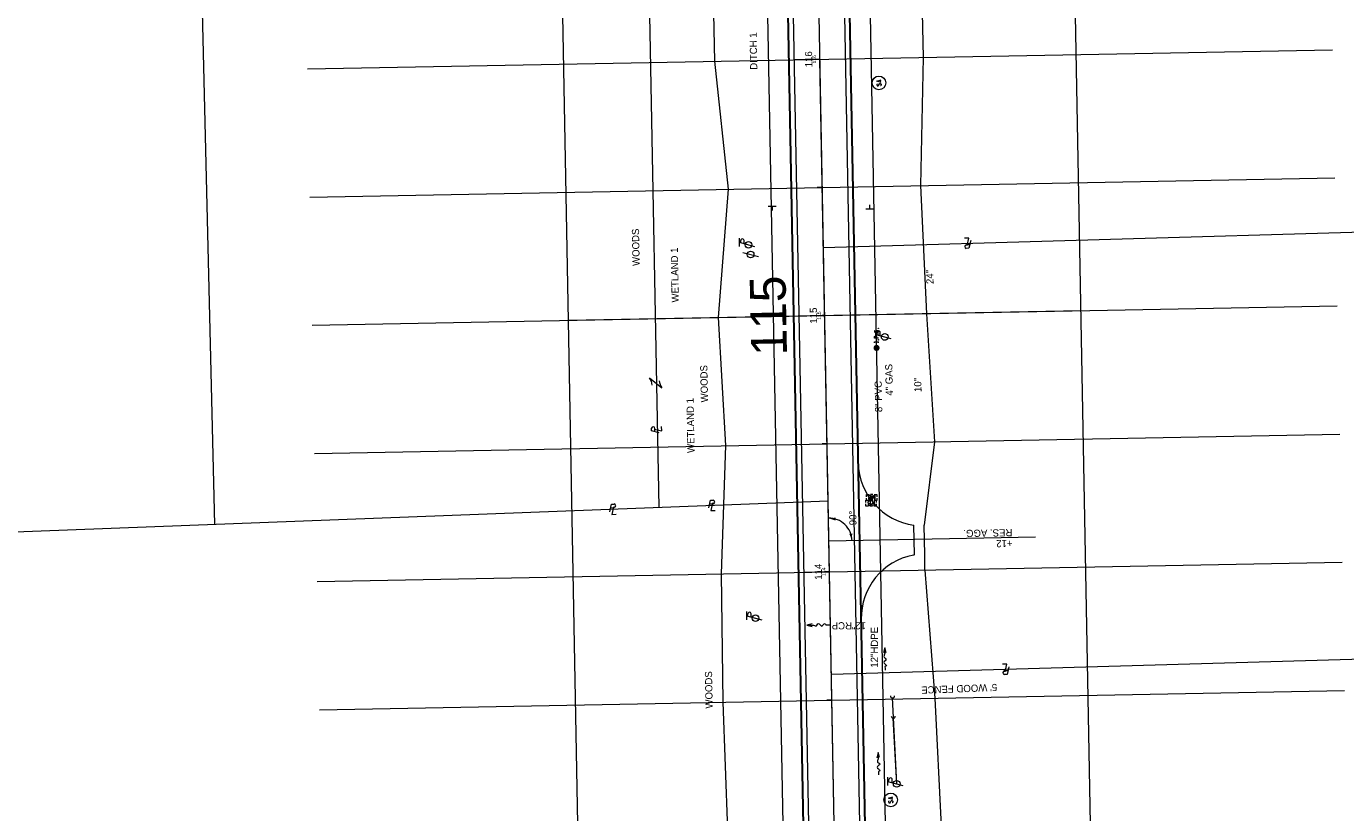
# Model space of a CAD drawing. Extents: x 2285774 to 2287976, y 637960 to 640390.
# Tile 4 of 9: x 2287062 to 2287577, y 639279 to 639586. Entities that reach past the tile are written whole.
import ezdxf
from ezdxf.enums import TextEntityAlignment as Align

# ---------------------------------------------------------------- set-up
doc = ezdxf.new("R2010")
doc.units = 0
doc.header["$LTSCALE"] = 20
doc.header["$MEASUREMENT"] = 0
for name, pattern in [('cl10', [50, 2.5, -2.5, 40, -2.5, 2.5]), ('cl100', [100, 10, -10, 60, -10, 10]), ('cl20', [100, 5, -5, 80, -5, 5]), ('DGN Style 7', [105.389891, 47.425451, -21.077978, 15.808484, -21.077978])]:
    doc.linetypes.add(name, pattern=pattern)
for name, color, linetype, lineweight, true_color in [('DR_X_Flow_Arrow', 7, 'Continuous', 0, 0x87cefa), ('PV_P_Drive', 7, 'Continuous', 13, 0xff1493), ('PV_P_Saw_Cut_Line', 7, 'Continuous', 13, 0x99cc33), ('PV_P_Shoulder', 7, 'Continuous', 13, 0xff8000), ('RW_P_Const_Limits', 7, 'constlimit', 0, 0x00ffa1), ('UT_X_Telecom', 7, 'Continuous', 0, 0xff8000)]:
    doc.layers.add(name, color=color, linetype=linetype, lineweight=lineweight, true_color=true_color)
for name, color, linetype, lineweight in [('DR_X_Text', 7, 'Continuous', 0), ('DV_X_Property_Line', 7, 'Continuous', 0), ('EV_Ecological_Text', 7, 'Continuous', 13), ('GE_P_CL_10', 7, 'cl10', 13), ('GE_P_CL_100', 7, 'cl100', 13), ('GE_P_CL_20', 7, 'cl20', 13), ('GE_P_Driveway_CL', 7, 'DGN Style 7', 13), ('GK_Clip_Borders', 7, 'Continuous', 0), ('GK_Drainage_Nodes', 7, 'Continuous', 53), ('GK_Patterns', 7, 'Continuous', 0), ('PV_P_EOP', 7, 'Continuous', 30), ('RD_X_Cells', 7, 'Continuous', 0), ('RD_X_Text', 7, 'Continuous', 0), ('SN_X_Public', 3, 'Continuous', 0), ('SV_P_Mon_Cells_Set', 7, 'Continuous', 0), ('TX_P_20', 7, 'Continuous', 13), ('UT_X_Misc_Cells', 7, 'Continuous', 0), ('UT_X_Sanitary_Cells', 3, 'Continuous', 0), ('UT_X_Sanitary_Text', 7, 'Continuous', 0), ('UT_X_Unknown_Cells', 7, 'Continuous', 0), ('UT_X_Water_Text', 7, 'Continuous', 0), ('VG_X_Text', 7, 'Continuous', 0)]:
    doc.layers.add(name, color=color, linetype=linetype, lineweight=lineweight)
doc.styles.add('Slanted-Normal LS 0.50', font='font31.shx', dxfattribs={"height": 0.14})
doc.styles.add('Style-font31', font='font31.shx')
doc.linetypes.add('constlimit', pattern='A,0.65,-0.1,[96,dgnlstyle-ODOT_Linestyles.shx,S=0.000398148,R=0,X=0,Y=0],-0.1', length=0.85)

# ---------------------------------------------------------------- blocks, each defined once
blk = doc.blocks.new('*D12')
at = {"layer": 'TX_P_20'}
blk.add_arc((2287374.99, 639385.1), 9, 1.0798, 91.0798, dxfattribs=at)
at = {"layer": 'TX_P_20', "extrusion": (0, 0, -1)}
blk.add_solid([(-2287377.52, 639393.15), (-2287374.82, 639394.09), (-2287377.67, 639394.26)], dxfattribs=at)
at = {"layer": 'TX_P_20'}
blk.add_solid([(2287384.05, 639388.12), (2287383.99, 639385.27), (2287382.95, 639387.93)], dxfattribs=at)
at = {"layer": 'TX_P_20', "style": 'Slanted-Normal LS 0.50'}
blk.add_text('90°', height=2.8, rotation=91.0798, dxfattribs=at).set_placement((2287384.34, 639391.33), align=Align.MIDDLE_LEFT)
blk = doc.blocks.new('PLM')
at = {"layer": 'DV_X_Property_Line'}
blk.add_line((-0.04, 0.031), (0.025, 0.031), dxfattribs=at)
at = {"layer": 'DV_X_Property_Line', "flags": 128}
for points in [[(-0.061, -0.048), (-0.022, 0.1), (0.03, 0.1)], [(0.013, 0.048), (-0.026, -0.1), (0.061, -0.1)]]:
    blk.add_lwpolyline(points, dxfattribs=at)
at = {"layer": 'DV_X_Property_Line'}
blk.add_arc((0.024, 0.066), 0.0345, 270.471, 81.3281, dxfattribs=at)
blk = doc.blocks.new('PLM_1')
at = {"layer": 'DV_X_Property_Line'}
blk.add_line((-0.04, 0.031), (0.025, 0.031), dxfattribs=at)
at = {"layer": 'DV_X_Property_Line', "flags": 128}
for points in [[(-0.061, -0.048), (-0.022, 0.1), (0.03, 0.1)], [(0.013, 0.048), (-0.026, -0.1), (0.061, -0.1)]]:
    blk.add_lwpolyline(points, dxfattribs=at)
at = {"layer": 'DV_X_Property_Line'}
blk.add_arc((0.024, 0.066), 0.0345, 270.471, 81.3281, dxfattribs=at)
blk = doc.blocks.new('PLM_2')
at = {"layer": 'DV_X_Property_Line'}
blk.add_line((-0.04, 0.031), (0.025, 0.031), dxfattribs=at)
at = {"layer": 'DV_X_Property_Line', "flags": 128}
for points in [[(-0.061, -0.048), (-0.022, 0.1), (0.03, 0.1)], [(0.013, 0.048), (-0.026, -0.1), (0.061, -0.1)]]:
    blk.add_lwpolyline(points, dxfattribs=at)
at = {"layer": 'DV_X_Property_Line'}
blk.add_arc((0.024, 0.066), 0.0345, 270.471, 81.3281, dxfattribs=at)
blk = doc.blocks.new('OHK')
at = {"layer": 'DV_X_Property_Line'}
blk.add_line((-0.1, -0.12), (0.1, 0.12), dxfattribs=at)
for centre, start, end in [((-0.058, 0.335), 273.6945, 306.337), ((0.058, -0.335), 93.6945, 126.337)]:
    blk.add_arc(centre, 0.267, start, end, dxfattribs=at)
blk = doc.blocks.new('PLM_3')
at = {"layer": 'DV_X_Property_Line'}
blk.add_line((-0.04, 0.031), (0.025, 0.031), dxfattribs=at)
at = {"layer": 'DV_X_Property_Line', "flags": 128}
for points in [[(-0.061, -0.048), (-0.022, 0.1), (0.03, 0.1)], [(0.013, 0.048), (-0.026, -0.1), (0.061, -0.1)]]:
    blk.add_lwpolyline(points, dxfattribs=at)
at = {"layer": 'DV_X_Property_Line'}
blk.add_arc((0.024, 0.066), 0.0345, 270.471, 81.3281, dxfattribs=at)
blk = doc.blocks.new('PLM_4')
at = {"layer": 'DV_X_Property_Line'}
blk.add_line((-0.04, 0.031), (0.025, 0.031), dxfattribs=at)
at = {"layer": 'DV_X_Property_Line', "flags": 128}
for points in [[(-0.061, -0.048), (-0.022, 0.1), (0.03, 0.1)], [(0.013, 0.048), (-0.026, -0.1), (0.061, -0.1)]]:
    blk.add_lwpolyline(points, dxfattribs=at)
at = {"layer": 'DV_X_Property_Line'}
blk.add_arc((0.024, 0.066), 0.0345, 270.471, 81.3281, dxfattribs=at)
blk = doc.blocks.new('SGN1P_5')
at = {"layer": 'SN_X_Public'}
for p, q in [((0, 0), (-0.08, 0)), ((0, 0.08), (0, -0.08))]:
    blk.add_line(p, q, dxfattribs=at)
blk = doc.blocks.new('DFL-X_6')
at = {"layer": 'DR_X_Flow_Arrow', "flags": 128}
blk.add_lwpolyline([(-0.08, -0.021), (0, 0), (-0.08, 0.021)], dxfattribs=at)
at = {"layer": 'DR_X_Flow_Arrow'}
blk.add_open_spline([(0, 0), (-0.028, 0), (-0.055, 0), (-0.083, 0), (-0.094, 0), (-0.105, 0.005), (-0.116, 0.008), (-0.123, 0.01), (-0.131, 0.013), (-0.137, 0.015), (-0.153, 0.02), (-0.165, -0.02), (-0.179, -0.022), (-0.196, -0.023), (-0.211, 0.018), (-0.228, 0.019), (-0.246, 0.021), (-0.266, -0.028), (-0.284, -0.022), (-0.29, -0.02), (-0.287, 0.001), (-0.295, 0.001), (-0.313, 0), (-0.332, 0), (-0.35, 0)], degree=3, knots=[0, 0, 0, 0, 0.203531, 0.203531, 0.203531, 0.286234, 0.286234, 0.286234, 0.340272, 0.340272, 0.340272, 0.477755, 0.477755, 0.477755, 0.633727, 0.633727, 0.633727, 0.804111, 0.804111, 0.804111, 0.865463, 0.865463, 0.865463, 1, 1, 1, 1], dxfattribs=at)
blk = doc.blocks.new('DFL-X_7')
at = {"layer": 'DR_X_Flow_Arrow', "flags": 128}
blk.add_lwpolyline([(-0.08, -0.021), (0, 0), (-0.08, 0.021)], dxfattribs=at)
at = {"layer": 'DR_X_Flow_Arrow'}
blk.add_open_spline([(0, 0), (-0.028, 0), (-0.055, 0), (-0.083, 0), (-0.094, 0), (-0.105, 0.005), (-0.116, 0.008), (-0.123, 0.01), (-0.131, 0.013), (-0.137, 0.015), (-0.153, 0.02), (-0.165, -0.02), (-0.179, -0.022), (-0.196, -0.023), (-0.211, 0.018), (-0.228, 0.019), (-0.246, 0.021), (-0.266, -0.028), (-0.284, -0.022), (-0.29, -0.02), (-0.287, 0.001), (-0.295, 0.001), (-0.313, 0), (-0.332, 0), (-0.35, 0)], degree=3, knots=[0, 0, 0, 0, 0.203531, 0.203531, 0.203531, 0.286234, 0.286234, 0.286234, 0.340272, 0.340272, 0.340272, 0.477755, 0.477755, 0.477755, 0.633727, 0.633727, 0.633727, 0.804111, 0.804111, 0.804111, 0.865463, 0.865463, 0.865463, 1, 1, 1, 1], dxfattribs=at)
blk = doc.blocks.new('TPW_9')
at = {"layer": 'UT_X_Misc_Cells'}
for p, q in [((0.128, 0.18), (-0.032, 0.18)), ((0.048, 0.18), (-0.032, -0.12)), ((0.023, 0.086), (0.083, 0.086)), ((0.04, 0.15), (0.083, 0.15))]:
    blk.add_line(p, q, dxfattribs=at)
blk.add_circle((0, 0), 0.065, dxfattribs=at)
blk.add_arc((0.083, 0.118), 0.0319, 268.8767, 91.1233, dxfattribs=at)
blk = doc.blocks.new('MH1D-X-SAN_1')
at = {"layer": 'UT_X_Sanitary_Cells', "flags": 128}
for points in [[(-0.33, 0.69), (-0.36, 0.71), (-0.4, 0.74), (-0.51, 0.77), (-0.65, 0.8), (-0.75, 0.8), (-0.79, 0.8), (-0.95, 0.76), (-1.09, 0.69), (-1.18, 0.59), (-1.2, 0.48), (-1.2, 0.41), (-1.18, 0.31), (-1.08, 0.22), (-0.38, -0.16), (-0.32, -0.21), (-0.29, -0.26), (-0.27, -0.33), (-0.27, -0.41), (-0.28, -0.48), (-0.29, -0.54), (-0.32, -0.6), (-0.35, -0.65), (-0.37, -0.69), (-0.41, -0.72), (-0.45, -0.75), (-0.5, -0.77), (-0.53, -0.79), (-0.65, -0.8), (-0.82, -0.8), (-0.94, -0.77), (-1.1, -0.69), (-1.2, -0.61)], [(0.21, -0.8), (0.71, 0.8), (1.2, -0.8)], [(1.08, -0.42), (0.34, -0.42)]]:
    blk.add_lwpolyline(points, dxfattribs=at)
at = {"layer": 'UT_X_Sanitary_Cells'}
blk.add_circle((0, 0), 2.67, dxfattribs=at)
blk = doc.blocks.new('MB')
at = {"layer": 'RD_X_Cells'}
for p, q in [((-0.026, 0.061), (0.024, 0.061)), ((-0.026, -0.061), (0.024, -0.061))]:
    blk.add_line(p, q, dxfattribs=at)
at = {"layer": 'RD_X_Cells', "flags": 128}
for points in [[(-0.1, 0.013), (-0.1, 0.061), (-0.052, 0.061)], [(-0.065, -0.04), (-0.065, 0.04), (-0.036, -0.04), (-0.008, 0.04), (-0.008, -0.04)], [(0.051, 0.003), (0.054, 0.007), (0.056, 0.009), (0.057, 0.01), (0.058, 0.012), (0.059, 0.014), (0.06, 0.016), (0.061, 0.02), (0.061, 0.022), (0.061, 0.025), (0.061, 0.029), (0.059, 0.032), (0.057, 0.034), (0.054, 0.037), (0.052, 0.038), (0.05, 0.039), (0.047, 0.04), (0.016, 0.04), (0.016, -0.04), (0.051, -0.04), (0.055, -0.037), (0.059, -0.034), (0.062, -0.029), (0.064, -0.024), (0.065, -0.018), (0.065, -0.014), (0.064, -0.01), (0.061, -0.005), (0.058, -0.001), (0.051, 0.003), (0.016, 0.003)], [(0.05, 0.061), (0.1, 0.061), (0.1, 0.013)], [(-0.052, -0.061), (-0.1, -0.061), (-0.1, -0.013)], [(0.1, -0.013), (0.1, -0.061), (0.05, -0.061)]]:
    blk.add_lwpolyline(points, dxfattribs=at)
blk = doc.blocks.new('PB')
at = {"layer": 'RD_X_Cells'}
for p, q in [((-0.026, 0.061), (0.024, 0.061)), ((-0.026, -0.061), (0.024, -0.061))]:
    blk.add_line(p, q, dxfattribs=at)
at = {"layer": 'RD_X_Cells', "flags": 128}
for points in [[(-0.1, 0.013), (-0.1, 0.061), (-0.052, 0.061)], [(-0.061, -0.04), (-0.061, 0.04), (-0.031, 0.04), (-0.028, 0.039), (-0.024, 0.038), (-0.022, 0.037), (-0.02, 0.036), (-0.017, 0.032), (-0.015, 0.029), (-0.014, 0.024), (-0.014, 0.017), (-0.015, 0.014), (-0.016, 0.01), (-0.019, 0.006), (-0.021, 0.004), (-0.023, 0.003), (-0.026, 0.002), (-0.031, 0.001), (-0.061, 0.001)], [(0.048, 0.003), (0.051, 0.007), (0.053, 0.009), (0.054, 0.01), (0.055, 0.012), (0.056, 0.014), (0.056, 0.016), (0.058, 0.02), (0.058, 0.022), (0.058, 0.025), (0.057, 0.029), (0.056, 0.032), (0.054, 0.034), (0.051, 0.037), (0.048, 0.038), (0.047, 0.039), (0.044, 0.04), (0.013, 0.04), (0.013, -0.04), (0.048, -0.04), (0.052, -0.037), (0.056, -0.034), (0.059, -0.029), (0.061, -0.024), (0.061, -0.018), (0.061, -0.014), (0.06, -0.01), (0.058, -0.005), (0.055, -0.001), (0.048, 0.003), (0.013, 0.003)], [(0.05, 0.061), (0.1, 0.061), (0.1, 0.013)], [(-0.052, -0.061), (-0.1, -0.061), (-0.1, -0.013)], [(0.1, -0.013), (0.1, -0.061), (0.05, -0.061)]]:
    blk.add_lwpolyline(points, dxfattribs=at)
blk = doc.blocks.new('TPW_10')
at = {"layer": 'UT_X_Misc_Cells'}
for p, q in [((0.128, 0.18), (-0.032, 0.18)), ((0.048, 0.18), (-0.032, -0.12)), ((0.023, 0.086), (0.083, 0.086)), ((0.04, 0.15), (0.083, 0.15))]:
    blk.add_line(p, q, dxfattribs=at)
blk.add_circle((0, 0), 0.065, dxfattribs=at)
blk.add_arc((0.083, 0.118), 0.0319, 268.8767, 91.1233, dxfattribs=at)
blk = doc.blocks.new('IPS_3')
at = {"layer": 'SV_P_Mon_Cells_Set'}
h = blk.add_hatch(color=256, dxfattribs=at)
edge = h.paths.add_edge_path()
edge.add_arc((0, 0), 0.06, 0, 360)
at = {"layer": 'SV_P_Mon_Cells_Set', "flags": 128}
for points in [[(0.101, 0.04), (0.119, 0.04)], [(0.11, -0.04), (0.11, 0.04)], [(0.188, -0.04), (0.188, 0.04), (0.214, 0.04), (0.217, 0.039), (0.221, 0.038), (0.223, 0.037), (0.224, 0.036), (0.227, 0.033), (0.228, 0.029), (0.229, 0.024), (0.229, 0.017), (0.229, 0.014), (0.228, 0.01), (0.226, 0.006), (0.223, 0.004), (0.222, 0.003), (0.219, 0.002), (0.214, 0.001), (0.188, 0.001)], [(0.338, 0.034), (0.337, 0.036), (0.336, 0.037), (0.331, 0.039), (0.325, 0.04), (0.32, 0.04), (0.319, 0.04), (0.311, 0.038), (0.305, 0.034), (0.302, 0.029), (0.3, 0.024), (0.3, 0.021), (0.302, 0.016), (0.306, 0.011), (0.336, -0.008), (0.339, -0.01), (0.34, -0.013), (0.341, -0.017), (0.341, -0.02), (0.341, -0.024), (0.34, -0.027), (0.339, -0.03), (0.338, -0.032), (0.337, -0.034), (0.335, -0.036), (0.334, -0.037), (0.331, -0.039), (0.33, -0.039), (0.325, -0.04), (0.317, -0.04), (0.312, -0.039), (0.305, -0.034), (0.3, -0.03)], [(0.101, -0.04), (0.119, -0.04)], [(0.158, -0.029), (0.16, -0.029), (0.162, -0.03), (0.164, -0.033), (0.164, -0.036), (0.162, -0.039), (0.16, -0.04), (0.158, -0.04), (0.156, -0.039), (0.154, -0.036), (0.154, -0.033), (0.156, -0.03), (0.158, -0.029)], [(0.27, -0.029), (0.273, -0.029), (0.275, -0.03), (0.276, -0.033), (0.276, -0.036), (0.275, -0.039), (0.273, -0.04), (0.27, -0.04), (0.268, -0.039), (0.267, -0.036), (0.267, -0.033), (0.268, -0.03), (0.27, -0.029)], [(0.379, -0.029), (0.382, -0.029), (0.384, -0.03), (0.385, -0.033), (0.385, -0.036), (0.384, -0.039), (0.382, -0.04), (0.379, -0.04), (0.378, -0.039), (0.376, -0.036), (0.376, -0.033), (0.378, -0.03), (0.379, -0.029)]]:
    blk.add_lwpolyline(points, dxfattribs=at)
blk = doc.blocks.new('TPW_11')
at = {"layer": 'UT_X_Misc_Cells'}
for p, q in [((0.128, 0.18), (-0.032, 0.18)), ((0.048, 0.18), (-0.032, -0.12)), ((0.023, 0.086), (0.083, 0.086)), ((0.04, 0.15), (0.083, 0.15))]:
    blk.add_line(p, q, dxfattribs=at)
blk.add_circle((0, 0), 0.065, dxfattribs=at)
blk.add_arc((0.083, 0.118), 0.0319, 268.8767, 91.1233, dxfattribs=at)
blk = doc.blocks.new('UP')
at = {"layer": 'UT_X_Unknown_Cells'}
blk.add_line((0.04, 0.15), (-0.04, -0.15), dxfattribs=at)
blk.add_circle((0, 0), 0.065, dxfattribs=at)
blk = doc.blocks.new('MH1D-X-SAN_2')
at = {"layer": 'UT_X_Sanitary_Cells', "flags": 128}
for points in [[(-0.33, 0.69), (-0.36, 0.71), (-0.4, 0.74), (-0.51, 0.77), (-0.65, 0.8), (-0.75, 0.8), (-0.79, 0.8), (-0.95, 0.76), (-1.09, 0.69), (-1.18, 0.59), (-1.2, 0.48), (-1.2, 0.41), (-1.18, 0.31), (-1.08, 0.22), (-0.38, -0.16), (-0.32, -0.21), (-0.29, -0.26), (-0.27, -0.33), (-0.27, -0.41), (-0.28, -0.48), (-0.29, -0.54), (-0.32, -0.6), (-0.35, -0.65), (-0.37, -0.69), (-0.41, -0.72), (-0.45, -0.75), (-0.5, -0.77), (-0.53, -0.79), (-0.65, -0.8), (-0.82, -0.8), (-0.94, -0.77), (-1.1, -0.69), (-1.2, -0.61)], [(0.21, -0.8), (0.71, 0.8), (1.2, -0.8)], [(1.08, -0.42), (0.34, -0.42)]]:
    blk.add_lwpolyline(points, dxfattribs=at)
at = {"layer": 'UT_X_Sanitary_Cells'}
blk.add_circle((0, 0), 2.67, dxfattribs=at)
blk = doc.blocks.new('DM_7')
at = {"layer": 'UT_X_Misc_Cells'}
h = blk.add_hatch(color=256, dxfattribs=at)
edge = h.paths.add_edge_path()
edge.add_arc((0, 0), 0.01, 0, 360)
blk.add_arc((0.04, 0), 0.04, 90, 270, dxfattribs=at)
blk = doc.blocks.new('DM_8')
at = {"layer": 'UT_X_Misc_Cells'}
h = blk.add_hatch(color=256, dxfattribs=at)
edge = h.paths.add_edge_path()
edge.add_arc((0, 0), 0.01, 0, 360)
blk.add_arc((0.04, 0), 0.04, 90, 270, dxfattribs=at)
blk = doc.blocks.new('TPW_18')
at = {"layer": 'UT_X_Misc_Cells'}
for p, q in [((0.128, 0.18), (-0.032, 0.18)), ((0.048, 0.18), (-0.032, -0.12)), ((0.023, 0.086), (0.083, 0.086)), ((0.04, 0.15), (0.083, 0.15))]:
    blk.add_line(p, q, dxfattribs=at)
blk.add_circle((0, 0), 0.065, dxfattribs=at)
blk.add_arc((0.083, 0.118), 0.0319, 268.8767, 91.1233, dxfattribs=at)
blk = doc.blocks.new('SGN1P_10')
at = {"layer": 'SN_X_Public'}
for p, q in [((0, 0.08), (0, -0.08)), ((0, 0), (-0.08, 0))]:
    blk.add_line(p, q, dxfattribs=at)
blk = doc.blocks.new('DFL-X_26')
at = {"layer": 'DR_X_Flow_Arrow', "flags": 128}
blk.add_lwpolyline([(-0.08, -0.021), (0, 0), (-0.08, 0.022)], dxfattribs=at)
at = {"layer": 'DR_X_Flow_Arrow'}
blk.add_open_spline([(0, 0), (-0.028, 0), (-0.055, 0), (-0.083, 0), (-0.094, 0), (-0.105, 0.005), (-0.116, 0.008), (-0.123, 0.01), (-0.131, 0.013), (-0.137, 0.015), (-0.152, 0.02), (-0.165, -0.02), (-0.179, -0.022), (-0.196, -0.023), (-0.211, 0.018), (-0.228, 0.02), (-0.246, 0.021), (-0.266, -0.028), (-0.284, -0.022), (-0.29, -0.02), (-0.287, 0.001), (-0.295, 0.001), (-0.313, 0), (-0.332, 0), (-0.35, 0)], degree=3, knots=[0, 0, 0, 0, 0.203531, 0.203531, 0.203531, 0.286234, 0.286234, 0.286234, 0.340272, 0.340272, 0.340272, 0.477755, 0.477755, 0.477755, 0.633727, 0.633727, 0.633727, 0.804111, 0.804111, 0.804111, 0.865463, 0.865463, 0.865463, 1, 1, 1, 1], dxfattribs=at)

msp = doc.modelspace()

# ---------------------------------------------------------------- linework, layer by layer
at = {"layer": 'DV_X_Property_Line'}
for p, q in [((2287125.02, 639821.41), (2287135.27, 639391.61)), ((2287308.73, 639398.24), (2287301.15, 639800.45)), ((2287372.83, 639499.74), (2287972.58, 639517.1)), ((2287374.7, 639400.77), (2285773.54, 639339.51)), ((2287375.97, 639333.22), (2287975.72, 639350.58))]:
    msp.add_line(p, q, dxfattribs=at)
at = {"layer": 'GE_P_CL_10'}
for p, q in [((2287401.6, 637973.38), (2287357.08, 640335.42)), ((2287371.45, 639573.1), (2287370.45, 639573.08)), ((2287372.39, 639523.11), (2287371.39, 639523.09)), ((2287373.33, 639473.12), (2287372.33, 639473.1)), ((2287374.28, 639423.12), (2287373.28, 639423.11)), ((2287375.22, 639373.13), (2287374.22, 639373.11)), ((2287376.16, 639323.14), (2287375.16, 639323.12))]:
    msp.add_line(p, q, dxfattribs=at)
at = {"layer": 'GE_P_CL_100'}
for p, q in [((2287401.6, 637973.38), (2287357.08, 640335.42)), ((2287371.45, 639573.1), (2287361.45, 639572.91)), ((2287373.33, 639473.12), (2287363.34, 639472.93)), ((2287375.22, 639373.13), (2287365.22, 639372.94))]:
    msp.add_line(p, q, dxfattribs=at)
at = {"layer": 'GE_P_CL_20'}
for p, q in [((2287401.6, 637973.38), (2287357.08, 640335.42)), ((2287371.45, 639573.1), (2287369.45, 639573.06)), ((2287372.39, 639523.11), (2287370.39, 639523.07)), ((2287373.33, 639473.12), (2287371.33, 639473.08)), ((2287374.28, 639423.12), (2287372.28, 639423.09)), ((2287375.22, 639373.13), (2287373.22, 639373.1)), ((2287376.16, 639323.14), (2287374.16, 639323.1))]:
    msp.add_line(p, q, dxfattribs=at)
at = {"layer": 'GE_P_Driveway_CL'}
msp.add_line((2287455.6, 639386.62), (2287374.99, 639385.1), dxfattribs=at)
at = {"layer": 'GK_Clip_Borders'}
for p, q in [((2287493.1, 638425.19), (2287457.16, 640332.01)), ((2287293.14, 638421.42), (2287257.2, 640328.25)), ((2287473.32, 639475), (2287273.35, 639471.23))]:
    msp.add_line(p, q, dxfattribs=at)
at = {"layer": 'GK_Patterns'}
for p, q in [((2287171.49, 639569.33), (2287571.41, 639576.87)), ((2287172.43, 639519.34), (2287572.36, 639526.88)), ((2287173.37, 639469.35), (2287573.3, 639476.88)), ((2287174.31, 639419.36), (2287574.24, 639426.89)), ((2287175.25, 639369.36), (2287575.18, 639376.9)), ((2287176.2, 639319.37), (2287576.13, 639326.91))]:
    msp.add_line(p, q, dxfattribs=at)
at = {"layer": 'PV_P_Drive'}
for q in [(2287408.13, 639391.3), (2287407.93, 639379.68)]:
    msp.add_line((2287408.35, 639379.76), q, dxfattribs=at)
for centre, start, end in [((2287411.41, 639416.14), 181.0798, 262.4563), ((2287412.56, 639355.11), 100.6945, 181.0798)]:
    msp.add_arc(centre, 25, start, end, dxfattribs=at)
at = {"layer": 'PV_P_EOP'}
for p, q in [((2287375.55, 638718.66), (2287354.69, 639825.33)), ((2287393.96, 639015.46), (2287378.79, 639820.28))]:
    msp.add_line(p, q, dxfattribs=at)
at = {"layer": 'PV_P_Saw_Cut_Line'}
for p, q in [((2287377.55, 638718.7), (2287356.69, 639825.33)), ((2287391.96, 639015.39), (2287376.78, 639820.92))]:
    msp.add_line(p, q, dxfattribs=at)
at = {"layer": 'PV_P_Shoulder'}
for p, q in [((2287362.52, 638985.33), (2287346.68, 639825.71)), ((2287401.96, 639015.61), (2287386.68, 639826.24))]:
    msp.add_line(p, q, dxfattribs=at)
at = {"layer": 'RW_P_Const_Limits'}
for p, q in [((2287410.65, 639623.85), (2287411.8, 639573.86)), ((2287329.32, 639622.31), (2287330.36, 639572.32)), ((2287330.36, 639572.32), (2287335.69, 639522.41)), ((2287411.8, 639573.86), (2287410.67, 639523.83)), ((2287335.69, 639522.41), (2287331.82, 639472.33)), ((2287410.67, 639523.83), (2287412.99, 639473.86)), ((2287331.82, 639472.33), (2287334.58, 639422.38)), ((2287412.99, 639473.86), (2287416.2, 639423.91)), ((2287416.2, 639423.91), (2287412.13, 639391.37)), ((2287334.58, 639422.38), (2287332.88, 639372.34)), ((2287412.35, 639379.83), (2287412.13, 639391.37)), ((2287412.33, 639373.83), (2287412.35, 639379.83)), ((2287332.88, 639372.34), (2287333.54, 639322.34)), ((2287412.33, 639373.83), (2287416.24, 639323.9)), ((2287333.54, 639322.34), (2287335.4, 639272.37)), ((2287416.24, 639323.9), (2287418.71, 639273.94))]:
    msp.add_line(p, q, dxfattribs=at)
msp.add_point((2287411.8, 639573.86), dxfattribs=at)
at = {"layer": 'UT_X_Telecom'}
for q in [(2287399.79, 639323.94), (2287400.06, 639316.05)]:
    msp.add_line((2287401.4, 639290.42), q, dxfattribs=at)

# ---------------------------------------------------------------- block references
at = {"layer": 'DR_X_Flow_Arrow', "xscale": 25, "yscale": 25, "zscale": 25}
for name, p, rotation in [('DFL-X_7', (2287366.41, 639352.36), 180.9991972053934), ('DFL-X_6', (2287396.72, 639343.54), 90.99919720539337), ('DFL-X_26', (2287394.19, 639302.65), 90.79205356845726)]:
    msp.add_blockref(name, p, dxfattribs=dict(at, rotation=rotation))
at = {"layer": 'DV_X_Property_Line', "xscale": 20, "yscale": 20, "zscale": 20}
for name, p, rotation in [('PLM_4', (2287429.1, 639501.37), 181.6131624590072), ('OHK', (2287307.38, 639446.87), 271.0464957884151), ('PLM_1', (2287307.71, 639428.6), 91.04649579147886), ('PLM', (2287290.65, 639397.59), 2.157606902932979), ('PLM_2', (2287329.3, 639399.07), 2.157606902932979), ('PLM_3', (2287443.98, 639335.11), 181.6131624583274)]:
    msp.add_blockref(name, p, dxfattribs=dict(at, rotation=rotation))
at = {"layer": 'GK_Drainage_Nodes'}
for name, p, rotation in [('MH1D-X-SAN_2', (2287394.5, 639563.91), 90.00000000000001), ('MH1D-X-SAN_1', (2287399.06, 639284.16), 90.00000000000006)]:
    msp.add_blockref(name, p, dxfattribs=dict(at, rotation=rotation))
at = {"layer": 'RD_X_Cells', "xscale": 20.00000000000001, "yscale": 20.00000000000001, "zscale": 20.00000000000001, "rotation": 180}
for name, p in [('MB', (2287391.64, 639402.15)), ('PB', (2287391.43, 639399.93))]:
    msp.add_blockref(name, p, dxfattribs=at)
at = {"layer": 'SN_X_Public', "xscale": 20, "yscale": 20, "zscale": 20}
for name, p, rotation in [('SGN1P_10', (2287352.81, 639515.76), 90.00000000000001), ('SGN1P_5', (2287390.98, 639514.67), 270.0000000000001)]:
    msp.add_blockref(name, p, dxfattribs=dict(at, rotation=rotation))
at = {"layer": 'SV_P_Mon_Cells_Set', "xscale": 20, "yscale": 20, "zscale": 20, "rotation": 90.00000000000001}
msp.add_blockref('IPS_3', (2287393.56, 639460.5), dxfattribs=at)
at = {"layer": 'TX_P_20'}
msp.add_blockref('*D12', (0, 0), dxfattribs=at)
at = {"layer": 'UT_X_Misc_Cells', "xscale": 20, "yscale": 20, "zscale": 20}
for name, p, rotation in [('TPW_11', (2287343.58, 639500.76), 90.00000000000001), ('TPW_10', (2287396.73, 639464.79), 90.00000000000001), ('TPW_18', (2287346.35, 639355.06), 90.00000000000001), ('DM_8', (2287399.79, 639323.94), 90.00000000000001), ('DM_7', (2287400.06, 639316.05), 90.00000000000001), ('TPW_9', (2287401.4, 639290.42), 90.00000000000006)]:
    msp.add_blockref(name, p, dxfattribs=dict(at, rotation=rotation))
at = {"layer": 'UT_X_Unknown_Cells', "xscale": 20, "yscale": 20, "zscale": 20, "rotation": 90.00000000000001}
msp.add_blockref('UP', (2287344.43, 639496.98), dxfattribs=at)

# ---------------------------------------------------------------- texts
at = {"layer": 'DR_X_Text', "style": 'Slanted-Normal LS 0.50'}
for s, rotation, p in [('12"RCP', 180, (2287389.45, 639350.7)), ('12"HDPE', 90, (2287391.3, 639335.76))]:
    msp.add_text(s, height=2.8, rotation=rotation, dxfattribs=at).set_placement(p, align=Align.TOP_LEFT)
at = {"layer": 'EV_Ecological_Text', "style": 'Style-font31'}
for s, p in [('DITCH 1', (2287347.04, 639569.07)), ('WETLAND 1', (2287316.42, 639478.27)), ('WETLAND 1', (2287322.56, 639419.55))]:
    msp.add_text(s, height=2.8, rotation=91.0798, dxfattribs=at).set_placement(p)
at = {"layer": 'GE_P_CL_10', "style": 'Style-font31'}
for s, p in [('116', (2287369.95, 639573.12)), ('115', (2287371.83, 639473.13)), ('114', (2287373.72, 639373.17))]:
    msp.add_text(s, height=1.4, rotation=91.0798, dxfattribs=at).set_placement(p, align=Align.CENTER)
at = {"layer": 'GE_P_CL_100', "style": 'Style-font31'}
msp.add_text('115', height=14, rotation=91.0798, dxfattribs=at).set_placement((2287358.33, 639473.22), align=Align.CENTER)
at = {"layer": 'GE_P_CL_20', "style": 'Style-font31'}
for s, p in [('116', (2287368.45, 639573.14)), ('115', (2287370.33, 639473.14)), ('114', (2287372.22, 639373.21))]:
    msp.add_text(s, height=2.8, rotation=91.0798, dxfattribs=at).set_placement(p, align=Align.CENTER)
at = {"layer": 'RD_X_Text', "style": 'Slanted-Normal LS 0.50'}
msp.add_text("5' WOOD FENCE", height=2.8, rotation=182.0845, dxfattribs=at).set_placement((2287440.65, 639326.66), align=Align.TOP_LEFT)
at = {"layer": 'TX_P_20', "insert": (2287446.66, 639382.85), "char_height": 2.8, "attachment_point": 1, "rotation": 181.0798, "line_spacing_factor": 0.9, "style": 'Slanted-Normal LS 0.50'}
msp.add_mtext('+12\\PRES. AGG.', dxfattribs=at)
at = {"layer": 'UT_X_Sanitary_Text', "style": 'Style-font31'}
msp.add_text('8" PVC', height=2.8, rotation=91.0798, dxfattribs=at).set_placement((2287395.79, 639435.48))
at = {"layer": 'UT_X_Water_Text', "style": 'Style-font31'}
msp.add_text('4" GAS', height=2.8, rotation=91.0798, dxfattribs=at).set_placement((2287399.94, 639441.91))
at = {"layer": 'VG_X_Text', "style": 'Style-font31'}
for s, p in [('WOODS', (2287301.15, 639492.52)), ('24"', (2287415.79, 639485.45)), ('WOODS', (2287327.8, 639439.28)), ('10"', (2287411.11, 639443.32)), ('WOODS', (2287329.64, 639319.83))]:
    msp.add_text(s, height=2.8, rotation=91.0798, dxfattribs=at).set_placement(p)

doc.saveas('drawing.dxf')
